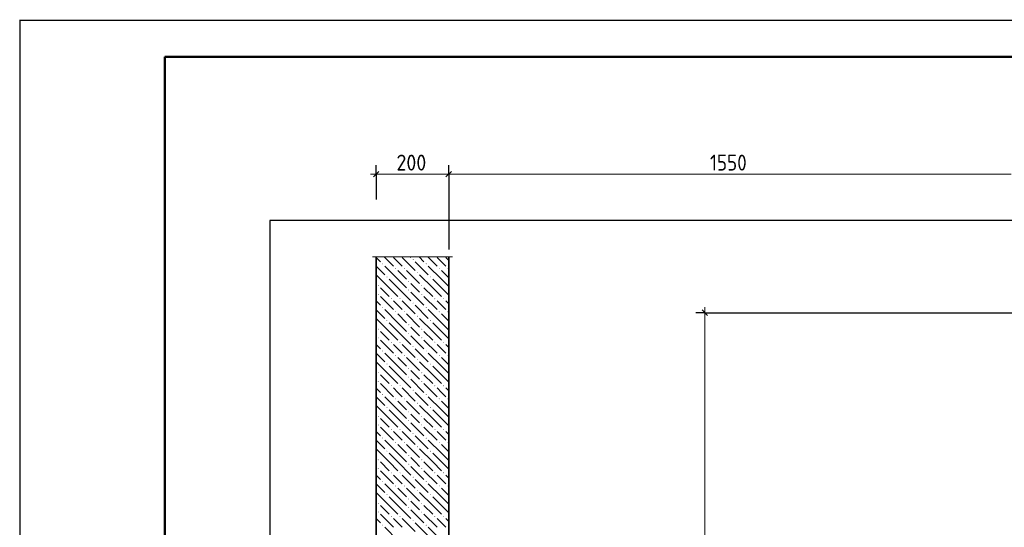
# Model space of a CAD drawing. Header units: millimetres. Extents: x 0 to 21000, y 0 to 14855.
# Tile 6 of 25: x 0 to 6783, y 11357 to 14855. Entities that reach past the tile are written whole.
import ezdxf

# ---------------------------------------------------------------- set-up
doc = ezdxf.new("R2010")
doc.units = ezdxf.units.MM
doc.layers.add('Standard', color=7, linetype='Continuous', lineweight=25)
doc.layers.add('Размерная линия_ общее', color=7, linetype='Continuous', lineweight=13)
doc.layers.add('ЖБ Стена верхний уровень', color=7, linetype='Continuous', lineweight=25, true_color=0x006e00)
doc.layers.add('Размерная выноска', color=7, linetype='Continuous')
doc.styles.add('ISOCPEUR', font='txt')

msp = doc.modelspace()

# ---------------------------------------------------------------- hatches: boundary and pattern name
at = {"layer": 'ЖБ Стена верхний уровень', "linetype": 'Continuous', "lineweight": 18, "transparency": 33554687}
for points in [[(2496.8, 13171.9), (2500, 13175.2), (2503.3, 13171.9), (2500, 13168.7)], [(2706.8, 13201.9), (2710, 13205.2), (2713.3, 13201.9), (2710, 13198.7)], [(2796.8, 13171.9), (2800, 13175.2), (2803.3, 13171.9), (2800, 13168.7)], [(2586.8, 13141.9), (2590, 13145.2), (2593.3, 13141.9), (2590, 13138.7)], [(2646.8, 13141.9), (2650, 13145.2), (2653.3, 13141.9), (2650, 13138.7)], [(2736.8, 13111.9), (2740, 13115.2), (2743.3, 13111.9), (2740, 13108.7)], [(2886.8, 13141.9), (2890, 13145.2), (2893.3, 13141.9), (2890, 13138.7)], [(2946.8, 13141.9), (2950, 13145.2), (2953.3, 13141.9), (2950, 13138.7)], [(2466.8, 13021.9), (2470, 13025.2), (2473.3, 13021.9), (2470, 13018.7)], [(2526.8, 13081.9), (2530, 13085.2), (2533.3, 13081.9), (2530, 13078.7)], [(2676.8, 13051.9), (2680, 13055.2), (2683.3, 13051.9), (2680, 13048.7)], [(2766.8, 13021.9), (2770, 13025.2), (2773.3, 13021.9), (2770, 13018.7)], [(2826.8, 13081.9), (2830, 13085.2), (2833.3, 13081.9), (2830, 13078.7)], [(2466.8, 12961.9), (2470, 12965.2), (2473.3, 12961.9), (2470, 12958.7)], [(2676.8, 12991.9), (2680, 12995.2), (2683.3, 12991.9), (2680, 12988.7)], [(2766.8, 12961.9), (2770, 12965.2), (2773.3, 12961.9), (2770, 12958.7)], [(2556.8, 12931.9), (2560, 12935.2), (2563.3, 12931.9), (2560, 12928.7)], [(2616.8, 12931.9), (2620, 12935.2), (2623.3, 12931.9), (2620, 12928.7)], [(2706.8, 12901.9), (2710, 12905.2), (2713.3, 12901.9), (2710, 12898.7)], [(2856.8, 12931.9), (2860, 12935.2), (2863.3, 12931.9), (2860, 12928.7)], [(2916.8, 12931.9), (2920, 12935.2), (2923.3, 12931.9), (2920, 12928.7)], [(2496.8, 12871.9), (2500, 12875.2), (2503.3, 12871.9), (2500, 12868.7)], [(2586.8, 12841.9), (2590, 12845.2), (2593.3, 12841.9), (2590, 12838.7)], [(2646.8, 12841.9), (2650, 12845.2), (2653.3, 12841.9), (2650, 12838.7)], [(2796.8, 12871.9), (2800, 12875.2), (2803.3, 12871.9), (2800, 12868.7)], [(2886.8, 12841.9), (2890, 12845.2), (2893.3, 12841.9), (2890, 12838.7)], [(2946.8, 12841.9), (2950, 12845.2), (2953.3, 12841.9), (2950, 12838.7)], [(2526.8, 12781.9), (2530, 12785.2), (2533.3, 12781.9), (2530, 12778.7)], [(2676.8, 12751.9), (2680, 12755.2), (2683.3, 12751.9), (2680, 12748.7)], [(2736.8, 12811.9), (2740, 12815.2), (2743.3, 12811.9), (2740, 12808.7)], [(2826.8, 12781.9), (2830, 12785.2), (2833.3, 12781.9), (2830, 12778.7)], [(2466.8, 12721.9), (2470, 12725.2), (2473.3, 12721.9), (2470, 12718.7)], [(2676.8, 12691.9), (2680, 12695.2), (2683.3, 12691.9), (2680, 12688.7)], [(2766.8, 12721.9), (2770, 12725.2), (2773.3, 12721.9), (2770, 12718.7)], [(2466.8, 12661.9), (2470, 12665.2), (2473.3, 12661.9), (2470, 12658.7)], [(2556.8, 12631.9), (2560, 12635.2), (2563.3, 12631.9), (2560, 12628.7)], [(2616.8, 12631.9), (2620, 12635.2), (2623.3, 12631.9), (2620, 12628.7)], [(2766.8, 12661.9), (2770, 12665.2), (2773.3, 12661.9), (2770, 12658.7)], [(2856.8, 12631.9), (2860, 12635.2), (2863.3, 12631.9), (2860, 12628.7)], [(2916.8, 12631.9), (2920, 12635.2), (2923.3, 12631.9), (2920, 12628.7)], [(2496.8, 12571.9), (2500, 12575.2), (2503.3, 12571.9), (2500, 12568.7)], [(2706.8, 12601.9), (2710, 12605.2), (2713.3, 12601.9), (2710, 12598.7)], [(2796.8, 12571.9), (2800, 12575.2), (2803.3, 12571.9), (2800, 12568.7)], [(2526.8, 12481.9), (2530, 12485.2), (2533.3, 12481.9), (2530, 12478.7)], [(2586.8, 12541.9), (2590, 12545.2), (2593.3, 12541.9), (2590, 12538.7)], [(2646.8, 12541.9), (2650, 12545.2), (2653.3, 12541.9), (2650, 12538.7)], [(2736.8, 12511.9), (2740, 12515.2), (2743.3, 12511.9), (2740, 12508.7)], [(2826.8, 12481.9), (2830, 12485.2), (2833.3, 12481.9), (2830, 12478.7)], [(2886.8, 12541.9), (2890, 12545.2), (2893.3, 12541.9), (2890, 12538.7)], [(2946.8, 12541.9), (2950, 12545.2), (2953.3, 12541.9), (2950, 12538.7)], [(2466.8, 12421.9), (2470, 12425.2), (2473.3, 12421.9), (2470, 12418.7)], [(2676.8, 12451.9), (2680, 12455.2), (2683.3, 12451.9), (2680, 12448.7)], [(2766.8, 12421.9), (2770, 12425.2), (2773.3, 12421.9), (2770, 12418.7)], [(2466.8, 12361.9), (2470, 12365.2), (2473.3, 12361.9), (2470, 12358.7)], [(2676.8, 12391.9), (2680, 12395.2), (2683.3, 12391.9), (2680, 12388.7)], [(2766.8, 12361.9), (2770, 12365.2), (2773.3, 12361.9), (2770, 12358.7)], [(2556.8, 12331.9), (2560, 12335.2), (2563.3, 12331.9), (2560, 12328.7)], [(2616.8, 12331.9), (2620, 12335.2), (2623.3, 12331.9), (2620, 12328.7)], [(2706.8, 12301.9), (2710, 12305.2), (2713.3, 12301.9), (2710, 12298.7)], [(2856.8, 12331.9), (2860, 12335.2), (2863.3, 12331.9), (2860, 12328.7)], [(2916.8, 12331.9), (2920, 12335.2), (2923.3, 12331.9), (2920, 12328.7)], [(2496.8, 12271.9), (2500, 12275.2), (2503.3, 12271.9), (2500, 12268.7)], [(2586.8, 12241.9), (2590, 12245.2), (2593.3, 12241.9), (2590, 12238.7)], [(2646.8, 12241.9), (2650, 12245.2), (2653.3, 12241.9), (2650, 12238.7)], [(2736.8, 12211.9), (2740, 12215.2), (2743.3, 12211.9), (2740, 12208.7)], [(2796.8, 12271.9), (2800, 12275.2), (2803.3, 12271.9), (2800, 12268.7)], [(2886.8, 12241.9), (2890, 12245.2), (2893.3, 12241.9), (2890, 12238.7)], [(2946.8, 12241.9), (2950, 12245.2), (2953.3, 12241.9), (2950, 12238.7)], [(2526.8, 12181.9), (2530, 12185.2), (2533.3, 12181.9), (2530, 12178.7)], [(2676.8, 12151.9), (2680, 12155.2), (2683.3, 12151.9), (2680, 12148.7)], [(2826.8, 12181.9), (2830, 12185.2), (2833.3, 12181.9), (2830, 12178.7)], [(2466.8, 12121.9), (2470, 12125.2), (2473.3, 12121.9), (2470, 12118.7)], [(2676.8, 12091.9), (2680, 12095.2), (2683.3, 12091.9), (2680, 12088.7)], [(2766.8, 12121.9), (2770, 12125.2), (2773.3, 12121.9), (2770, 12118.7)], [(2466.8, 12061.9), (2470, 12065.2), (2473.3, 12061.9), (2470, 12058.7)], [(2556.8, 12031.9), (2560, 12035.2), (2563.3, 12031.9), (2560, 12028.7)], [(2616.8, 12031.9), (2620, 12035.2), (2623.3, 12031.9), (2620, 12028.7)], [(2766.8, 12061.9), (2770, 12065.2), (2773.3, 12061.9), (2770, 12058.7)], [(2856.8, 12031.9), (2860, 12035.2), (2863.3, 12031.9), (2860, 12028.7)], [(2916.8, 12031.9), (2920, 12035.2), (2923.3, 12031.9), (2920, 12028.7)], [(2496.8, 11971.9), (2500, 11975.2), (2503.3, 11971.9), (2500, 11968.7)], [(2586.8, 11941.9), (2590, 11945.2), (2593.3, 11941.9), (2590, 11938.7)], [(2646.8, 11941.9), (2650, 11945.2), (2653.3, 11941.9), (2650, 11938.7)], [(2706.8, 12001.9), (2710, 12005.2), (2713.3, 12001.9), (2710, 11998.7)], [(2796.8, 11971.9), (2800, 11975.2), (2803.3, 11971.9), (2800, 11968.7)], [(2886.8, 11941.9), (2890, 11945.2), (2893.3, 11941.9), (2890, 11938.7)], [(2946.8, 11941.9), (2950, 11945.2), (2953.3, 11941.9), (2950, 11938.7)], [(2526.8, 11881.9), (2530, 11885.2), (2533.3, 11881.9), (2530, 11878.7)], [(2736.8, 11911.9), (2740, 11915.2), (2743.3, 11911.9), (2740, 11908.7)], [(2826.8, 11881.9), (2830, 11885.2), (2833.3, 11881.9), (2830, 11878.7)], [(2466.8, 11821.9), (2470, 11825.2), (2473.3, 11821.9), (2470, 11818.7)], [(2676.8, 11851.9), (2680, 11855.2), (2683.3, 11851.9), (2680, 11848.7)], [(2766.8, 11821.9), (2770, 11825.2), (2773.3, 11821.9), (2770, 11818.7)], [(2466.8, 11761.9), (2470, 11765.2), (2473.3, 11761.9), (2470, 11758.7)], [(2556.8, 11731.9), (2560, 11735.2), (2563.3, 11731.9), (2560, 11728.7)], [(2616.8, 11731.9), (2620, 11735.2), (2623.3, 11731.9), (2620, 11728.7)], [(2676.8, 11791.9), (2680, 11795.2), (2683.3, 11791.9), (2680, 11788.7)], [(2766.8, 11761.9), (2770, 11765.2), (2773.3, 11761.9), (2770, 11758.7)], [(2856.8, 11731.9), (2860, 11735.2), (2863.3, 11731.9), (2860, 11728.7)], [(2916.8, 11731.9), (2920, 11735.2), (2923.3, 11731.9), (2920, 11728.7)], [(2496.8, 11671.9), (2500, 11675.2), (2503.3, 11671.9), (2500, 11668.7)], [(2706.8, 11701.9), (2710, 11705.2), (2713.3, 11701.9), (2710, 11698.7)], [(2796.8, 11671.9), (2800, 11675.2), (2803.3, 11671.9), (2800, 11668.7)], [(2586.8, 11641.9), (2590, 11645.2), (2593.3, 11641.9), (2590, 11638.7)], [(2646.8, 11641.9), (2650, 11645.2), (2653.3, 11641.9), (2650, 11638.7)], [(2736.8, 11611.9), (2740, 11615.2), (2743.3, 11611.9), (2740, 11608.7)], [(2886.8, 11641.9), (2890, 11645.2), (2893.3, 11641.9), (2890, 11638.7)], [(2946.8, 11641.9), (2950, 11645.2), (2953.3, 11641.9), (2950, 11638.7)], [(2526.8, 11581.9), (2530, 11585.2), (2533.3, 11581.9), (2530, 11578.7)], [(2676.8, 11551.9), (2680, 11555.2), (2683.3, 11551.9), (2680, 11548.7)], [(2826.8, 11581.9), (2830, 11585.2), (2833.3, 11581.9), (2830, 11578.7)], [(2466.8, 11521.9), (2470, 11525.2), (2473.3, 11521.9), (2470, 11518.7)], [(2466.8, 11461.9), (2470, 11465.2), (2473.3, 11461.9), (2470, 11458.7)], [(2676.8, 11491.9), (2680, 11495.2), (2683.3, 11491.9), (2680, 11488.7)], [(2766.8, 11521.9), (2770, 11525.2), (2773.3, 11521.9), (2770, 11518.7)], [(2766.8, 11461.9), (2770, 11465.2), (2773.3, 11461.9), (2770, 11458.7)], [(2556.8, 11431.9), (2560, 11435.2), (2563.3, 11431.9), (2560, 11428.7)], [(2616.8, 11431.9), (2620, 11435.2), (2623.3, 11431.9), (2620, 11428.7)], [(2706.8, 11401.9), (2710, 11405.2), (2713.3, 11401.9), (2710, 11398.7)], [(2856.8, 11431.9), (2860, 11435.2), (2863.3, 11431.9), (2860, 11428.7)], [(2916.8, 11431.9), (2920, 11435.2), (2923.3, 11431.9), (2920, 11428.7)], [(2496.8, 11371.9), (2500, 11375.2), (2503.3, 11371.9), (2500, 11368.7)], [(2796.8, 11371.9), (2800, 11375.2), (2803.3, 11371.9), (2800, 11368.7)]]:
    msp.add_hatch(color=7, dxfattribs=at).paths.add_polyline_path(points, flags=16)

# ---------------------------------------------------------------- linework, layer by layer
at = {"layer": 'Standard', "color": 7, "linetype": 'Continuous', "lineweight": 25, "transparency": 33554687}
msp.add_line((1000, 14600), (1000, 529.1), dxfattribs=at)
at = {"layer": 'Standard', "color": 7, "linetype": 'Continuous', "lineweight": 13, "transparency": 33554687}
msp.add_lwpolyline([(0, 14855), (0, 1100), (21000, 1100), (21000, 14855)], dxfattribs=at)
at = {"layer": 'Standard', "color": 7, "linetype": 'Continuous', "lineweight": 25, "transparency": 33554687}
msp.add_lwpolyline([(0, 0), (21000, 0), (21000, 14850), (0, 14850), (0, 0)], close=True, dxfattribs=at)
at = {"layer": 'Standard', "color": 7, "linetype": 'Continuous', "lineweight": 50, "transparency": 33554687}
msp.add_lwpolyline([(1000, 14600), (20750, 14600), (20750, 250), (1000, 250), (1000, 14600)], close=True, dxfattribs=at)
at = {"layer": 'Standard', "color": 254, "linetype": 'Continuous', "lineweight": 25, "true_color": 0xc4c4ff, "transparency": 33554687}
msp.add_lwpolyline([(1723.9, 7389.9), (20677.2, 7389.9), (20677.2, 13471.1), (1723.9, 13471.1), (1723.9, 7389.9)], dxfattribs=at)
at = {"layer": 'ЖБ Стена верхний уровень', "color": 7, "linetype": 'Continuous', "lineweight": 35, "transparency": 33554687}
for p, q in [((2455.4, 13221.1), (2455.4, 8585.9)), ((2955.4, 8585.9), (2955.4, 13221.1))]:
    msp.add_line(p, q, dxfattribs=at)
at = {"layer": 'ЖБ Стена верхний уровень', "color": 251, "linetype": 'Continuous', "lineweight": 18, "true_color": 0x575757, "transparency": 33554687}
for p, q in [((2455.4, 13216.5), (2485, 13186.9)), ((2510.9, 13221.1), (2575, 13156.9)), ((2605, 13186.9), (2575, 13216.9)), ((2635, 13156.9), (2605, 13186.9)), ((2635, 13216.9), (2725, 13126.9)), ((2690.9, 13221.1), (2695, 13216.9)), ((2725, 13186.9), (2815, 13096.9)), ((2750.9, 13221.1), (2785, 13186.9)), ((2810.9, 13221.1), (2875, 13156.9)), ((2905, 13186.9), (2875, 13216.9)), ((2935, 13156.9), (2905, 13186.9)), ((2935, 13216.9), (2955.4, 13196.5)), ((2455.4, 13156.5), (2515, 13096.9)), ((2545, 13006.9), (2455.4, 13096.5)), ((2605, 13066.9), (2515, 13156.9)), ((2605, 13126.9), (2665, 13066.9)), ((2665, 13126.9), (2755, 13036.9)), ((2845, 13006.9), (2755, 13096.9)), ((2905, 13066.9), (2815, 13156.9)), ((2905, 13126.9), (2955.4, 13076.5)), ((2545, 13066.9), (2605, 13006.9)), ((2605, 13066.9), (2665, 13006.9)), ((2725, 13006.9), (2695, 13036.9)), ((2845, 13066.9), (2905, 13006.9)), ((2905, 13066.9), (2955.4, 13016.5)), ((2485, 13006.9), (2545, 12946.9)), ((2545, 13006.9), (2605, 12946.9)), ((2605, 13006.9), (2695, 12916.9)), ((2695, 12976.9), (2785, 12886.9)), ((2755, 12976.9), (2725, 13006.9)), ((2785, 13006.9), (2845, 12946.9)), ((2845, 13006.9), (2905, 12946.9)), ((2905, 13006.9), (2955.4, 12956.5)), ((2455.4, 12916.5), (2485, 12886.9)), ((2485, 12946.9), (2575, 12856.9)), ((2605, 12886.9), (2575, 12916.9)), ((2635, 12916.9), (2725, 12826.9)), ((2785, 12946.9), (2875, 12856.9)), ((2905, 12886.9), (2875, 12916.9)), ((2935, 12916.9), (2955.4, 12896.5)), ((2455.4, 12856.5), (2515, 12796.9)), ((2605, 12766.9), (2515, 12856.9)), ((2635, 12856.9), (2605, 12886.9)), ((2605, 12826.9), (2665, 12766.9)), ((2665, 12826.9), (2755, 12736.9)), ((2725, 12886.9), (2815, 12796.9)), ((2905, 12766.9), (2815, 12856.9)), ((2935, 12856.9), (2905, 12886.9)), ((2905, 12826.9), (2955.4, 12776.5)), ((2545, 12706.9), (2455.4, 12796.5)), ((2545, 12766.9), (2605, 12706.9)), ((2605, 12766.9), (2665, 12706.9)), ((2845, 12706.9), (2755, 12796.9)), ((2845, 12766.9), (2905, 12706.9)), ((2905, 12766.9), (2955.4, 12716.5)), ((2485, 12706.9), (2545, 12646.9)), ((2545, 12706.9), (2605, 12646.9)), ((2605, 12706.9), (2695, 12616.9)), ((2725, 12706.9), (2695, 12736.9)), ((2755, 12676.9), (2725, 12706.9)), ((2785, 12706.9), (2845, 12646.9)), ((2845, 12706.9), (2905, 12646.9)), ((2905, 12706.9), (2955.4, 12656.5)), ((2455.4, 12616.5), (2485, 12586.9)), ((2485, 12646.9), (2575, 12556.9)), ((2605, 12586.9), (2575, 12616.9)), ((2635, 12616.9), (2725, 12526.9)), ((2695, 12676.9), (2785, 12586.9)), ((2785, 12646.9), (2875, 12556.9)), ((2905, 12586.9), (2875, 12616.9)), ((2935, 12616.9), (2955.4, 12596.5)), ((2455.4, 12556.5), (2515, 12496.9)), ((2605, 12466.9), (2515, 12556.9)), ((2635, 12556.9), (2605, 12586.9)), ((2725, 12586.9), (2815, 12496.9)), ((2905, 12466.9), (2815, 12556.9)), ((2935, 12556.9), (2905, 12586.9)), ((2545, 12406.9), (2455.4, 12496.5)), ((2605, 12526.9), (2665, 12466.9)), ((2665, 12526.9), (2755, 12436.9)), ((2845, 12406.9), (2755, 12496.9)), ((2905, 12526.9), (2955.4, 12476.5)), ((2545, 12466.9), (2605, 12406.9)), ((2605, 12466.9), (2665, 12406.9)), ((2725, 12406.9), (2695, 12436.9)), ((2845, 12466.9), (2905, 12406.9)), ((2905, 12466.9), (2955.4, 12416.5)), ((2485, 12406.9), (2545, 12346.9)), ((2485, 12346.9), (2575, 12256.9)), ((2545, 12406.9), (2605, 12346.9)), ((2605, 12406.9), (2695, 12316.9)), ((2695, 12376.9), (2785, 12286.9)), ((2755, 12376.9), (2725, 12406.9)), ((2785, 12406.9), (2845, 12346.9)), ((2785, 12346.9), (2875, 12256.9)), ((2845, 12406.9), (2905, 12346.9)), ((2905, 12406.9), (2955.4, 12356.5)), ((2455.4, 12316.5), (2485, 12286.9)), ((2605, 12286.9), (2575, 12316.9)), ((2635, 12256.9), (2605, 12286.9)), ((2635, 12316.9), (2725, 12226.9)), ((2725, 12286.9), (2815, 12196.9)), ((2905, 12286.9), (2875, 12316.9)), ((2935, 12256.9), (2905, 12286.9)), ((2935, 12316.9), (2955.4, 12296.5)), ((2455.4, 12256.5), (2515, 12196.9)), ((2605, 12166.9), (2515, 12256.9)), ((2605, 12226.9), (2665, 12166.9)), ((2665, 12226.9), (2755, 12136.9)), ((2905, 12166.9), (2815, 12256.9)), ((2905, 12226.9), (2955.4, 12176.5)), ((2545, 12106.9), (2455.4, 12196.5)), ((2545, 12166.9), (2605, 12106.9)), ((2605, 12166.9), (2665, 12106.9)), ((2845, 12106.9), (2755, 12196.9)), ((2845, 12166.9), (2905, 12106.9)), ((2905, 12166.9), (2955.4, 12116.5)), ((2485, 12106.9), (2545, 12046.9)), ((2545, 12106.9), (2605, 12046.9)), ((2605, 12106.9), (2695, 12016.9)), ((2725, 12106.9), (2695, 12136.9)), ((2695, 12076.9), (2785, 11986.9)), ((2755, 12076.9), (2725, 12106.9)), ((2785, 12106.9), (2845, 12046.9)), ((2845, 12106.9), (2905, 12046.9)), ((2905, 12106.9), (2955.4, 12056.5)), ((2455.4, 12016.5), (2485, 11986.9)), ((2485, 12046.9), (2575, 11956.9)), ((2605, 11986.9), (2575, 12016.9)), ((2635, 12016.9), (2725, 11926.9)), ((2785, 12046.9), (2875, 11956.9)), ((2905, 11986.9), (2875, 12016.9)), ((2935, 12016.9), (2955.4, 11996.5)), ((2455.4, 11956.5), (2515, 11896.9)), ((2605, 11866.9), (2515, 11956.9)), ((2635, 11956.9), (2605, 11986.9)), ((2725, 11986.9), (2815, 11896.9)), ((2905, 11866.9), (2815, 11956.9)), ((2935, 11956.9), (2905, 11986.9)), ((2545, 11806.9), (2455.4, 11896.5)), ((2605, 11926.9), (2665, 11866.9)), ((2665, 11926.9), (2755, 11836.9)), ((2845, 11806.9), (2755, 11896.9)), ((2905, 11926.9), (2955.4, 11876.5)), ((2485, 11806.9), (2545, 11746.9)), ((2545, 11866.9), (2605, 11806.9)), ((2545, 11806.9), (2605, 11746.9)), ((2605, 11866.9), (2665, 11806.9)), ((2605, 11806.9), (2695, 11716.9)), ((2725, 11806.9), (2695, 11836.9)), ((2755, 11776.9), (2725, 11806.9)), ((2785, 11806.9), (2845, 11746.9)), ((2845, 11866.9), (2905, 11806.9)), ((2845, 11806.9), (2905, 11746.9)), ((2905, 11866.9), (2955.4, 11816.5)), ((2905, 11806.9), (2955.4, 11756.5)), ((2485, 11746.9), (2575, 11656.9)), ((2695, 11776.9), (2785, 11686.9)), ((2785, 11746.9), (2875, 11656.9)), ((2455.4, 11716.5), (2485, 11686.9)), ((2605, 11686.9), (2575, 11716.9)), ((2635, 11656.9), (2605, 11686.9)), ((2635, 11716.9), (2725, 11626.9)), ((2725, 11686.9), (2815, 11596.9)), ((2905, 11686.9), (2875, 11716.9)), ((2935, 11656.9), (2905, 11686.9)), ((2935, 11716.9), (2955.4, 11696.5)), ((2455.4, 11656.5), (2515, 11596.9)), ((2605, 11566.9), (2515, 11656.9)), ((2605, 11626.9), (2665, 11566.9)), ((2665, 11626.9), (2755, 11536.9)), ((2905, 11566.9), (2815, 11656.9)), ((2905, 11626.9), (2955.4, 11576.5)), ((2545, 11506.9), (2455.4, 11596.5)), ((2545, 11566.9), (2605, 11506.9)), ((2605, 11566.9), (2665, 11506.9)), ((2725, 11506.9), (2695, 11536.9)), ((2845, 11506.9), (2755, 11596.9)), ((2845, 11566.9), (2905, 11506.9)), ((2905, 11566.9), (2955.4, 11516.5)), ((2485, 11506.9), (2545, 11446.9)), ((2545, 11506.9), (2605, 11446.9)), ((2605, 11506.9), (2695, 11416.9)), ((2695, 11476.9), (2785, 11386.9)), ((2755, 11476.9), (2725, 11506.9)), ((2785, 11506.9), (2845, 11446.9)), ((2845, 11506.9), (2905, 11446.9)), ((2905, 11506.9), (2955.4, 11456.5)), ((2455.4, 11416.5), (2485, 11386.9)), ((2485, 11446.9), (2575, 11356.9)), ((2605, 11386.9), (2575, 11416.9)), ((2635, 11416.9), (2725, 11326.9)), ((2785, 11446.9), (2875, 11356.9)), ((2905, 11386.9), (2875, 11416.9)), ((2935, 11416.9), (2955.4, 11396.5)), ((2605, 11266.9), (2515, 11356.9)), ((2635, 11356.9), (2605, 11386.9)), ((2725, 11386.9), (2815, 11296.9)), ((2905, 11266.9), (2815, 11356.9)), ((2935, 11356.9), (2905, 11386.9))]:
    msp.add_line(p, q, dxfattribs=at)
at = {"layer": 'Размерная выноска', "color": 7, "linetype": 'Continuous', "lineweight": 13, "transparency": 33554687}
msp.add_line((2980.4, 13221.1), (2430.4, 13221.1), dxfattribs=at)
at = {"layer": 'Размерная линия_ общее', "color": 253, "linetype": 'Continuous', "lineweight": -3, "true_color": 0xa0a0a0, "transparency": 33554687}
for p, q in [((2455, 13790), (2455, 13852.5)), ((2955.4, 13790), (2955.4, 13852.5)), ((2455, 13790), (2455, 13727.5)), ((2455, 13790), (2455, 13615.3)), ((2955.4, 13790), (2955.4, 13727.5)), ((2955.4, 13790), (2955.4, 13271.1)), ((4719.3, 12835.9), (4656.8, 12835.9)), ((4719.3, 12835.9), (4781.8, 12835.9)), ((4719.3, 12835.9), (14280, 12835.9))]:
    msp.add_line(p, q, dxfattribs=at)
at = {"layer": 'Размерная линия_ общее', "color": 7, "linetype": 'Continuous', "lineweight": 13, "transparency": 33554687}
for p, q in [((2455, 13790), (2417.5, 13790)), ((2955.4, 13790), (2455, 13790)), ((6830, 13790), (2955.4, 13790)), ((4719.3, 12835.9), (4719.3, 12873.4)), ((4719.3, 9085.9), (4719.3, 12835.9))]:
    msp.add_line(p, q, dxfattribs=at)
at = {"layer": 'Размерная линия_ общее', "color": 7, "linetype": 'Continuous', "lineweight": 25, "transparency": 33554687}
for p, q in [((2473.7, 13808.8), (2436.3, 13771.3)), ((2974.2, 13808.8), (2936.7, 13771.3)), ((4738, 12817.2), (4700.5, 12854.7))]:
    msp.add_line(p, q, dxfattribs=at)

# ---------------------------------------------------------------- texts
at = {"layer": 'Размерная линия_ общее', "color": 7, "linetype": 'Continuous', "lineweight": 25, "transparency": 33554687, "char_height": 110, "attachment_point": 7, "style": 'ISOCPEUR'}
for s, insert, width in [('\\W0.91;200', (2595.2, 13815), 280.99), ('\\W0.87;1550', (4755.2, 13815), 333.451)]:
    msp.add_mtext(s, dxfattribs=dict(at, insert=insert, width=width))

doc.saveas('drawing.dxf')
